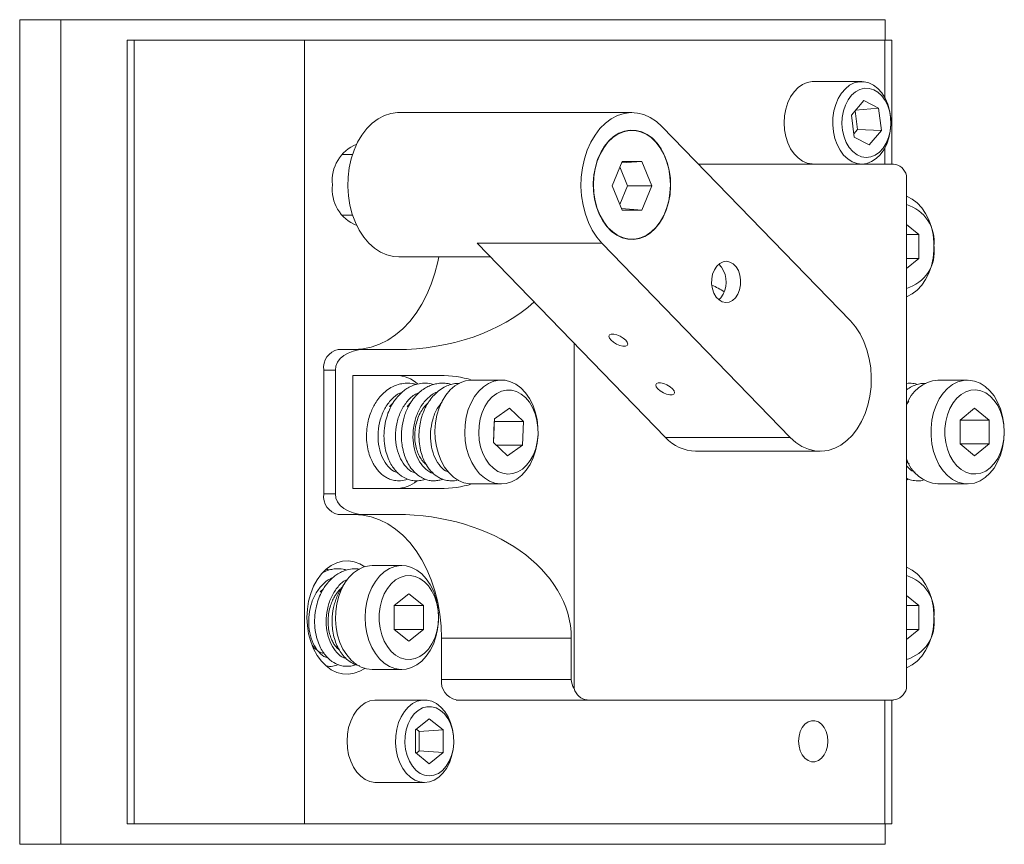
# Model space of a CAD drawing. Header units: inches. Extents: x 2 to 20.4, y 2.7 to 14.7.
# Tile 2 of 6: x 6.8 to 9.8, y 7.7 to 10.2. Entities that reach past the tile are written whole.
import ezdxf

# ---------------------------------------------------------------- set-up
doc = ezdxf.new("R2010")
doc.units = ezdxf.units.IN
doc.header["$MEASUREMENT"] = 0

msp = doc.modelspace()

# ---------------------------------------------------------------- linework, layer by layer
at = {"color": 7, "linetype": 'Continuous', "lineweight": 15}
for p, q in [((6.8297, 7.6618), (6.8297, 10.1618)), ((6.9548, 10.1618), (6.8297, 10.1618)), ((6.9548, 7.6618), (6.9548, 10.1618)), ((9.4547, 10.1618), (6.9548, 10.1618)), ((9.4547, 10.0993), (9.4547, 10.1618)), ((7.1561, 10.0993), (7.1561, 7.7243)), ((7.1773, 10.0993), (7.1561, 10.0993)), ((7.1773, 7.7243), (7.1773, 10.0993)), ((7.6935, 10.0993), (7.1773, 10.0993)), ((7.6935, 7.7243), (7.6935, 10.0993)), ((9.4542, 10.0993), (7.6935, 10.0993)), ((9.4542, 9.9256), (9.4542, 10.0993)), ((9.4754, 10.0993), (9.4542, 10.0993)), ((9.4754, 9.7243), (9.4754, 10.0993)), ((9.3842, 9.9743), (9.2371, 9.9743)), ((9.3899, 9.9165), (9.353, 9.8726)), ((9.4352, 9.8932), (9.3899, 9.9165)), ((9.3653, 9.8872), (9.4352, 9.8932)), ((9.4436, 9.8261), (9.4352, 9.8932)), ((8.687, 9.8801), (7.9799, 9.8801)), ((9.353, 9.8726), (9.3614, 9.8054)), ((9.3711, 9.8293), (9.364, 9.8856)), ((9.3495, 9.2491), (8.7781, 9.8381)), ((9.3601, 9.8162), (9.3711, 9.8293)), ((9.3711, 9.8293), (9.4436, 9.8261)), ((8.687, 9.8263), (8.6741, 9.8263)), ((9.3614, 9.8054), (9.4067, 9.7822)), ((9.4067, 9.7822), (9.4436, 9.8261)), ((9.4542, 9.7243), (9.4542, 9.773)), ((7.8396, 9.7533), (7.8069, 9.7533)), ((8.6569, 9.7323), (8.6267, 9.6585)), ((8.6734, 9.6585), (8.6501, 9.7157)), ((8.655, 9.7279), (8.7171, 9.7323)), ((8.7171, 9.7323), (8.6569, 9.7323)), ((8.7473, 9.6585), (8.7171, 9.7323)), ((9.48, 9.7243), (8.8885, 9.7243)), ((9.5196, 9.6896), (9.5196, 8.1341)), ((8.6267, 9.6585), (8.6569, 9.5847)), ((8.6501, 9.6013), (8.6734, 9.6585)), ((8.6734, 9.6585), (8.7473, 9.6585)), ((8.7171, 9.5847), (8.7473, 9.6585)), ((8.655, 9.5892), (8.7171, 9.5847)), ((7.8069, 9.5693), (7.8396, 9.5693)), ((8.6569, 9.5847), (8.7171, 9.5847)), ((9.5574, 9.5104), (9.5196, 9.5412)), ((9.5574, 9.5104), (9.5196, 9.5104)), ((9.5574, 9.4382), (9.5574, 9.5104)), ((8.5959, 9.4845), (8.2176, 9.4845)), ((8.2176, 9.4845), (8.789, 8.8955)), ((8.5959, 9.4845), (9.1673, 8.8955)), ((8.6741, 9.4963), (8.687, 9.4963)), ((7.9799, 9.4426), (8.2583, 9.4426)), ((9.5196, 9.4074), (9.5574, 9.4382)), ((9.5196, 9.4382), (9.5574, 9.4382)), ((8.512, 9.1811), (8.512, 8.1341)), ((7.8756, 9.1618), (7.796, 9.1618)), ((7.8756, 9.1618), (7.9725, 9.1618)), ((7.7872, 9.0993), (7.7519, 9.0993)), ((7.7519, 9.0993), (7.7519, 8.7243)), ((7.7872, 9.0993), (7.7872, 8.7243)), ((7.8402, 9.0833), (8.1054, 9.0833)), ((7.8402, 9.0833), (7.8402, 8.7403)), ((8.291, 9.0693), (8.2008, 9.0693)), ((9.7052, 9.0693), (9.615, 9.0693)), ((7.9625, 9.0004), (7.9519, 8.9896)), ((8.016, 9.0009), (8.0049, 8.9896)), ((8.0074, 8.9917), (8.008, 8.9924)), ((8.0693, 9.0012), (8.058, 8.9896)), ((9.5268, 9.0049), (9.5196, 8.9951)), ((7.9565, 8.9896), (7.9519, 8.9896)), ((8.0096, 8.9896), (8.0049, 8.9896)), ((8.0625, 8.9896), (8.058, 8.9896)), ((8.3153, 8.9839), (8.2696, 8.9517)), ((8.3579, 8.944), (8.3153, 8.9839)), ((9.7264, 8.984), (9.6822, 8.9479)), ((9.7706, 8.9479), (9.7264, 8.984)), ((8.2696, 8.9517), (8.2665, 8.8797)), ((8.2695, 8.944), (8.2667, 8.8795)), ((8.2693, 8.9441), (8.2695, 8.944)), ((8.3579, 8.944), (8.2695, 8.944)), ((8.3547, 8.8719), (8.3579, 8.944)), ((9.6822, 8.9479), (9.6822, 8.8757)), ((9.7706, 8.9479), (9.6822, 8.9479)), ((9.7706, 8.8757), (9.7706, 8.9479)), ((8.309, 8.8398), (8.2665, 8.8797)), ((8.2747, 8.8719), (8.3547, 8.8719)), ((8.309, 8.8398), (8.3547, 8.8719)), ((9.1673, 8.8955), (8.789, 8.8955)), ((9.7264, 8.8397), (9.6822, 8.8757)), ((9.6822, 8.8757), (9.7706, 8.8757)), ((9.7264, 8.8397), (9.7706, 8.8757)), ((8.8801, 8.8536), (9.2584, 8.8536)), ((8.1939, 8.7546), (8.2008, 8.7543)), ((8.2008, 8.7543), (8.291, 8.7543)), ((9.615, 8.7543), (9.7052, 8.7543)), ((7.7872, 8.7243), (7.7519, 8.7243)), ((8.1054, 8.7403), (7.8402, 8.7403)), ((7.8756, 8.6618), (7.796, 8.6618)), ((7.9725, 8.6618), (7.8756, 8.6618)), ((7.989, 8.5068), (7.8989, 8.5068)), ((7.7513, 8.4363), (7.7415, 8.4271)), ((7.7461, 8.4271), (7.7415, 8.4271)), ((8.0102, 8.4215), (7.966, 8.3854)), ((8.0544, 8.3854), (8.0102, 8.4215)), ((9.5574, 8.3854), (9.5196, 8.4162)), ((7.966, 8.3854), (7.966, 8.3132)), ((8.0544, 8.3854), (7.966, 8.3854)), ((8.0544, 8.3132), (8.0544, 8.3854)), ((9.5574, 8.3854), (9.5196, 8.3854)), ((9.5574, 8.3132), (9.5574, 8.3854)), ((7.966, 8.3132), (8.0102, 8.2772)), ((7.966, 8.3132), (8.0544, 8.3132)), ((8.0102, 8.2772), (8.0544, 8.3132)), ((9.5196, 8.2824), (9.5574, 8.3132)), ((9.5196, 8.3132), (9.5574, 8.3132)), ((8.5028, 8.2868), (8.1096, 8.2868)), ((8.1096, 8.2868), (8.1096, 8.1618)), ((8.5028, 8.1618), (8.5028, 8.2868)), ((7.8989, 8.1918), (7.989, 8.1918)), ((8.5028, 8.1618), (8.1096, 8.1618)), ((8.058, 8.0993), (7.911, 8.0993)), ((8.5516, 8.0993), (8.1538, 8.0993)), ((8.5516, 8.0993), (9.48, 8.0993)), ((9.4542, 7.7243), (9.4542, 8.0993)), ((9.4754, 7.7243), (9.4754, 8.0993)), ((8.0721, 8.0425), (8.0304, 8.0084)), ((8.1139, 8.0084), (8.0721, 8.0425)), ((8.0304, 8.0084), (8.0304, 7.9402)), ((8.0418, 8.0037), (8.0332, 8.0107)), ((8.0418, 8.0037), (8.1139, 8.0084)), ((8.1139, 7.9402), (8.1139, 8.0084)), ((8.0418, 7.945), (8.0418, 8.0037)), ((8.0304, 7.9402), (8.0721, 7.9061)), ((8.0332, 7.9379), (8.0418, 7.945)), ((8.0418, 7.945), (8.1139, 7.9402)), ((8.0721, 7.9061), (8.1139, 7.9402)), ((7.911, 7.8493), (8.058, 7.8493)), ((7.1773, 7.7243), (7.1561, 7.7243)), ((7.6935, 7.7243), (7.1773, 7.7243)), ((7.6935, 7.7243), (9.4542, 7.7243)), ((9.4754, 7.7243), (9.4542, 7.7243)), ((9.4547, 7.6618), (9.4547, 7.7243)), ((6.9548, 7.6618), (6.8297, 7.6618)), ((9.4547, 7.6618), (6.9548, 7.6618))]:
    msp.add_line(p, q, dxfattribs=at)
at = {"color": 7, "linetype": 'Continuous', "lineweight": 15, "flags": 128}
for points in [[(9.2371, 9.9743), (9.2334, 9.9742), (9.2185, 9.9715), (9.2042, 9.9653), (9.1908, 9.9558), (9.1787, 9.9432), (9.1684, 9.9279), (9.16, 9.9103), (9.1538, 9.891), (9.15, 9.8705), (9.1487, 9.8493)], [(9.3997, 9.7262), (9.3847, 9.7243), (9.3698, 9.726), (9.3552, 9.7312), (9.3415, 9.7398), (9.3291, 9.7516), (9.3182, 9.7662), (9.3092, 9.7832), (9.3024, 9.802), (9.2979, 9.8223), (9.2959, 9.8433), (9.2965, 9.8645), (9.2995, 9.8852), (9.3051, 9.905), (9.3128, 9.9231), (9.3227, 9.9391), (9.3343, 9.9525), (9.3473, 9.9629), (9.3614, 9.9701), (9.3762, 9.9738), (9.3912, 9.9739), (9.406, 9.9705), (9.4201, 9.9635), (9.4333, 9.9533), (9.445, 9.9401), (9.455, 9.9242), (9.4629, 9.9062), (9.4686, 9.8866), (9.4718, 9.8659), (9.4725, 9.8447), (9.4707, 9.8237), (9.4664, 9.8034), (9.4597, 9.7844), (9.4509, 9.7673), (9.4401, 9.7525), (9.4278, 9.7406), (9.4141, 9.7317), (9.3997, 9.7262)], [(9.4113, 9.7459), (9.4249, 9.7513), (9.4376, 9.7602), (9.4488, 9.7723), (9.4582, 9.7872), (9.4654, 9.8043), (9.4702, 9.8231), (9.4725, 9.8428), (9.472, 9.8627), (9.4689, 9.8822), (9.4632, 9.9005), (9.4552, 9.9169), (9.4451, 9.9309), (9.4333, 9.9419), (9.4203, 9.9496), (9.4065, 9.9537), (9.3924, 9.954), (9.3785, 9.9505), (9.3653, 9.9434), (9.3533, 9.9328), (9.343, 9.9193), (9.3346, 9.9032), (9.3286, 9.8851), (9.325, 9.8658), (9.3241, 9.8459), (9.3259, 9.8261), (9.3304, 9.8071), (9.3372, 9.7897), (9.3463, 9.7744), (9.3573, 9.7618), (9.3697, 9.7524), (9.3832, 9.7465), (9.3973, 9.7443), (9.4113, 9.7459)], [(7.9799, 9.4426), (7.9635, 9.4438), (7.9436, 9.4487), (7.9242, 9.4572), (7.9059, 9.4692), (7.8888, 9.4845), (7.8732, 9.5029), (7.8595, 9.5239), (7.8479, 9.5473), (7.8385, 9.5727), (7.8315, 9.5995), (7.8271, 9.6274), (7.8253, 9.6559), (7.8261, 9.6845), (7.8295, 9.7127), (7.8356, 9.74), (7.8441, 9.766), (7.8549, 9.7902), (7.8679, 9.8121), (7.8827, 9.8315), (7.8993, 9.848), (7.9172, 9.8613), (7.9362, 9.8712), (7.9559, 9.8774), (7.9761, 9.88), (7.9799, 9.8801)], [(8.7781, 9.8381), (8.761, 9.8534), (8.7427, 9.8654), (8.7233, 9.874), (8.7034, 9.8788), (8.6832, 9.88), (8.663, 9.8774), (8.6433, 9.8712), (8.6243, 9.8613), (8.6064, 9.848), (8.5898, 9.8315), (8.575, 9.8121), (8.562, 9.7902), (8.5512, 9.766), (8.5427, 9.74), (8.5367, 9.7127), (8.5332, 9.6845), (8.5324, 9.6559), (8.5342, 9.6274), (8.5386, 9.5995), (8.5456, 9.5727), (8.555, 9.5473), (8.5666, 9.5239), (8.5804, 9.5029), (8.5959, 9.4845)], [(8.5921, 9.7591), (8.5829, 9.738), (8.576, 9.7152), (8.5715, 9.6912), (8.5697, 9.6665), (8.5704, 9.6418), (8.5738, 9.6174), (8.5797, 9.594), (8.588, 9.5722), (8.5985, 9.5523), (8.611, 9.5349), (8.6251, 9.5202), (8.6407, 9.5088), (8.6573, 9.5007), (8.6746, 9.4963), (8.6921, 9.4955), (8.7095, 9.4984), (8.7264, 9.505), (8.7425, 9.515), (8.7573, 9.5284), (8.7705, 9.5446), (8.7819, 9.5635), (8.7911, 9.5846), (8.798, 9.6074), (8.8025, 9.6314), (8.8043, 9.6561), (8.8036, 9.6809), (8.8002, 9.7052), (8.7943, 9.7286), (8.786, 9.7505), (8.7755, 9.7704), (8.763, 9.7878), (8.7489, 9.8024), (8.7333, 9.8139), (8.7167, 9.8219), (8.6994, 9.8264), (8.6819, 9.8272), (8.6645, 9.8242), (8.6476, 9.8177), (8.6315, 9.8076), (8.6167, 9.7943), (8.6035, 9.778), (8.5921, 9.7591)], [(9.1487, 9.8493), (9.15, 9.8282), (9.1538, 9.8077), (9.16, 9.7884), (9.1684, 9.7708), (9.1787, 9.7555), (9.1908, 9.7429), (9.2042, 9.7333), (9.2185, 9.7271), (9.2334, 9.7244), (9.2371, 9.7243)], [(8.5703, 9.6613), (8.5716, 9.6367), (8.5755, 9.6127), (8.5819, 9.5897), (8.5906, 9.5684), (8.6015, 9.5491), (8.6143, 9.5323), (8.6287, 9.5184), (8.6444, 9.5077), (8.661, 9.5005), (8.6783, 9.4968), (8.6957, 9.4968), (8.713, 9.5005), (8.7296, 9.5077), (8.7453, 9.5184), (8.7597, 9.5323), (8.7725, 9.5491), (8.7834, 9.5684), (8.7921, 9.5897), (8.7985, 9.6127), (8.8024, 9.6367), (8.8037, 9.6613), (8.8024, 9.6859), (8.7985, 9.71), (8.7921, 9.7329), (8.7834, 9.7543), (8.7725, 9.7736), (8.7597, 9.7903), (8.7453, 9.8042), (8.7296, 9.8149), (8.713, 9.8222), (8.6957, 9.8259), (8.6783, 9.8259), (8.661, 9.8222), (8.6444, 9.8149), (8.6287, 9.8042), (8.6143, 9.7903), (8.6015, 9.7736), (8.5906, 9.7543), (8.5819, 9.7329), (8.5755, 9.71), (8.5716, 9.6859), (8.5703, 9.6613)], [(9.5196, 9.6269), (9.5215, 9.6262), (9.5375, 9.618), (9.5525, 9.6065), (9.5661, 9.5919), (9.5779, 9.5745), (9.5877, 9.5548), (9.5953, 9.5332), (9.6004, 9.5102), (9.603, 9.4864), (9.603, 9.4623), (9.6004, 9.4384), (9.5953, 9.4155), (9.5877, 9.3938), (9.5779, 9.3741), (9.5661, 9.3568), (9.5525, 9.3421), (9.5375, 9.3306), (9.5215, 9.3225), (9.5196, 9.3218)], [(8.1011, 9.4426), (8.0982, 9.428), (8.0895, 9.3933), (8.0783, 9.3601), (8.065, 9.3285), (8.0495, 9.2989), (8.032, 9.2717), (8.0127, 9.2469), (7.9918, 9.225), (7.9695, 9.2061), (7.946, 9.1904), (7.9215, 9.178), (7.8962, 9.169), (7.8705, 9.1636), (7.8445, 9.1618)], [(8.937, 9.4036), (8.9318, 9.3905), (8.929, 9.3759), (8.9287, 9.3609), (8.931, 9.3462), (8.9357, 9.3326), (8.9426, 9.3211), (8.9512, 9.3122), (8.961, 9.3065), (8.9716, 9.3043), (8.9822, 9.3058), (8.9922, 9.3107), (9.0012, 9.319), (9.0084, 9.33), (9.0136, 9.3432), (9.0164, 9.3577), (9.0167, 9.3728), (9.0144, 9.3875), (9.0097, 9.401), (9.0029, 9.4125), (8.9943, 9.4214), (8.9844, 9.4271), (8.9739, 9.4293), (8.9632, 9.4279), (8.9532, 9.4229), (8.9443, 9.4146), (8.937, 9.4036)], [(8.9504, 9.3128), (8.9566, 9.319), (8.9639, 9.33)], [(9.1673, 8.8955), (9.1844, 8.8802), (9.2028, 8.8682), (9.2221, 8.8597), (9.242, 8.8548), (9.2622, 8.8536), (9.2824, 8.8562), (9.3021, 8.8625), (9.3211, 8.8723), (9.3391, 8.8856), (9.3556, 8.9021), (9.3705, 8.9215), (9.3834, 8.9435), (9.3943, 8.9676), (9.4028, 8.9936), (9.4088, 9.0209), (9.4122, 9.0491), (9.4131, 9.0777), (9.4112, 9.1062), (9.4068, 9.1341), (9.3998, 9.161), (9.3904, 9.1863), (9.3788, 9.2097), (9.3651, 9.2308), (9.3495, 9.2491)], [(8.6236, 9.19), (8.6188, 9.1964), (8.6172, 9.202), (8.6191, 9.2061), (8.6243, 9.2083), (8.632, 9.2083), (8.6414, 9.2061), (8.6514, 9.202), (8.6606, 9.1964), (8.6681, 9.19), (8.6729, 9.1837), (8.6745, 9.1781), (8.6726, 9.174), (8.6675, 9.1718), (8.6597, 9.1718), (8.6503, 9.174), (8.6404, 9.1781), (8.6311, 9.1837), (8.6236, 9.19)], [(8.2008, 9.0693), (8.1992, 9.0693), (8.1822, 9.0671), (8.1657, 9.0613), (8.15, 9.0519), (8.1354, 9.0393), (8.1224, 9.0237), (8.1113, 9.0054), (8.1022, 8.985), (8.0955, 8.9629), (8.0912, 8.9395), (8.0895, 8.9155), (8.0904, 8.8915), (8.0939, 8.8679), (8.0999, 8.8453), (8.1083, 8.8243), (8.1188, 8.8053), (8.1312, 8.7889), (8.1453, 8.7753), (8.1607, 8.7649), (8.177, 8.758), (8.1939, 8.7546)], [(8.4021, 8.9021), (8.4019, 8.9262), (8.399, 8.95), (8.3936, 8.9728), (8.3858, 8.9943), (8.3758, 9.0138), (8.3638, 9.0309), (8.3501, 9.0453), (8.335, 9.0565), (8.3189, 9.0643), (8.3021, 9.0685), (8.2851, 9.0691), (8.2682, 9.066), (8.2518, 9.0592), (8.2363, 9.0491), (8.2222, 9.0357), (8.2096, 9.0193), (8.199, 9.0005), (8.1905, 8.9796), (8.1843, 8.9571), (8.1807, 8.9336), (8.1796, 8.9095), (8.1812, 8.8855), (8.1853, 8.8621), (8.1919, 8.8399), (8.2008, 8.8193), (8.2119, 8.801), (8.2248, 8.7852), (8.2392, 8.7724), (8.2549, 8.7628), (8.2714, 8.7568), (8.2883, 8.7544), (8.3054, 8.7557), (8.322, 8.7606), (8.338, 8.7691), (8.3529, 8.7809), (8.3663, 8.7958), (8.3779, 8.8134), (8.3875, 8.8333), (8.3948, 8.8551), (8.3998, 8.8782), (8.4021, 8.9021)], [(8.7655, 9.0426), (8.7606, 9.049), (8.7591, 9.0546), (8.761, 9.0587), (8.7661, 9.0609), (8.7739, 9.0609), (8.7833, 9.0587), (8.7932, 9.0546), (8.8025, 9.049), (8.81, 9.0426), (8.8148, 9.0363), (8.8164, 9.0307), (8.8145, 9.0266), (8.8093, 9.0244), (8.8016, 9.0244), (8.7922, 9.0266), (8.7822, 9.0307), (8.773, 9.0363), (8.7655, 9.0426)], [(9.8165, 8.9118), (9.8152, 8.9359), (9.8113, 8.9593), (9.805, 8.9817), (9.7963, 9.0024), (9.7854, 9.021), (9.7727, 9.0371), (9.7584, 9.0502), (9.7428, 9.06), (9.7264, 9.0664), (9.7094, 9.0692), (9.6924, 9.0683), (9.6757, 9.0637), (9.6596, 9.0555), (9.6446, 9.044), (9.6311, 9.0294), (9.6193, 9.012), (9.6095, 8.9923), (9.6019, 8.9707), (9.5968, 8.9477), (9.5942, 8.9239), (9.5942, 8.8998), (9.5968, 8.8759), (9.6019, 8.853), (9.6095, 8.8313), (9.6193, 8.8116), (9.6311, 8.7943), (9.6446, 8.7796), (9.6596, 8.7681), (9.6757, 8.76), (9.6924, 8.7554), (9.7094, 8.7545), (9.7264, 8.7572), (9.7428, 8.7636), (9.7584, 8.7735), (9.7727, 8.7866), (9.7854, 8.8026), (9.7963, 8.8212), (9.805, 8.8419), (9.8113, 8.8643), (9.8152, 8.8878), (9.8165, 8.9118)], [(8.4021, 8.9039), (8.3999, 8.8825), (8.3952, 8.862), (8.388, 8.8429), (8.3787, 8.8258), (8.3674, 8.8111), (8.3546, 8.7993), (8.3405, 8.7908), (8.3257, 8.7858), (8.3104, 8.7844), (8.2952, 8.7866), (8.2805, 8.7925), (8.2667, 8.8018), (8.2542, 8.8142), (8.2434, 8.8295), (8.2345, 8.8471), (8.2279, 8.8666), (8.2237, 8.8874), (8.2221, 8.9089), (8.223, 8.9305), (8.2265, 8.9515), (8.2325, 8.9714), (8.2408, 8.9896), (8.2511, 9.0056), (8.2632, 9.0188), (8.2767, 9.029), (8.2912, 9.0358), (8.3063, 9.039), (8.3216, 9.0386), (8.3366, 9.0345), (8.3509, 9.0269), (8.3641, 9.016), (8.3758, 9.0021), (8.3857, 8.9856), (8.3934, 8.967), (8.3989, 8.9468), (8.4018, 8.9256), (8.4021, 8.9039)], [(9.8165, 8.9118), (9.8152, 8.8903), (9.8114, 8.8694), (9.8051, 8.8497), (9.7965, 8.8317), (9.7859, 8.8161), (9.7737, 8.8033), (9.76, 8.7935), (9.7454, 8.7872), (9.7302, 8.7845), (9.7149, 8.7854), (9.7, 8.7899), (9.6858, 8.798), (9.6728, 8.8093), (9.6613, 8.8236), (9.6517, 8.8404), (9.6443, 8.8593), (9.6392, 8.8797), (9.6366, 8.901), (9.6366, 8.9226), (9.6392, 8.9439), (9.6443, 8.9643), (9.6517, 8.9832), (9.6613, 9), (9.6728, 9.0143), (9.6858, 9.0257), (9.7, 9.0337), (9.7149, 9.0383), (9.7302, 9.0392), (9.7454, 9.0364), (9.76, 9.0301), (9.7737, 9.0204), (9.7859, 9.0075), (9.7965, 8.9919), (9.8051, 8.974), (9.8114, 8.9543), (9.8152, 8.9334), (9.8165, 8.9118)], [(7.8445, 8.6618), (7.8705, 8.66), (7.8962, 8.6546), (7.9215, 8.6457), (7.946, 8.6333), (7.9695, 8.6175), (7.9918, 8.5986), (8.0127, 8.5767), (8.032, 8.552), (8.0495, 8.5247), (8.065, 8.4952), (8.0783, 8.4636), (8.0895, 8.4303), (8.0982, 8.3957), (8.1046, 8.36), (8.1084, 8.3236), (8.1096, 8.2868)], [(7.8763, 8.5035), (7.8618, 8.512), (7.8446, 8.5183), (7.827, 8.5211), (7.8093, 8.5202), (7.7918, 8.5156), (7.775, 8.5075), (7.7593, 8.496), (7.7448, 8.4814), (7.732, 8.464), (7.7212, 8.4442), (7.7125, 8.4223), (7.7062, 8.3988), (7.7023, 8.3744), (7.701, 8.3493)], [(7.8989, 8.5068), (7.8904, 8.5063), (7.8735, 8.5027), (7.8572, 8.4954), (7.842, 8.4847), (7.828, 8.4708), (7.8157, 8.4541), (7.8054, 8.4349), (7.7973, 8.4137), (7.7915, 8.3911), (7.7883, 8.3674), (7.7876, 8.3433), (7.7896, 8.3193), (7.7941, 8.2961), (7.801, 8.2741), (7.8103, 8.2539), (7.8217, 8.2359), (7.8348, 8.2205), (7.8495, 8.2082), (7.8653, 8.1992), (7.8819, 8.1937), (7.8989, 8.1918), (7.8989, 8.1918)], [(7.8777, 8.3493), (7.879, 8.3734), (7.8829, 8.3968), (7.8892, 8.4192), (7.8979, 8.4399), (7.9088, 8.4585), (7.9215, 8.4746), (7.9358, 8.4877), (7.9514, 8.4975), (7.9678, 8.5039), (7.9848, 8.5067), (8.0018, 8.5058), (8.0185, 8.5012), (8.0346, 8.493), (8.0495, 8.4815), (8.0631, 8.4669), (8.0749, 8.4495), (8.0847, 8.4298), (8.0923, 8.4082), (8.0974, 8.3852), (8.1, 8.3614), (8.1, 8.3373), (8.0974, 8.3134), (8.0923, 8.2905), (8.0847, 8.2688), (8.0749, 8.2491), (8.0631, 8.2318), (8.0495, 8.2171), (8.0346, 8.2056), (8.0185, 8.1975), (8.0018, 8.1929), (7.9848, 8.192), (7.9678, 8.1947), (7.9514, 8.2011), (7.9358, 8.211), (7.9215, 8.2241), (7.9088, 8.2401), (7.8979, 8.2587), (7.8892, 8.2794), (7.8829, 8.3018), (7.879, 8.3253), (7.8777, 8.3493)], [(9.5196, 8.5019), (9.5215, 8.5012), (9.5375, 8.493), (9.5525, 8.4815), (9.5661, 8.4669), (9.5779, 8.4495), (9.5877, 8.4298), (9.5953, 8.4082), (9.6004, 8.3852), (9.603, 8.3614), (9.603, 8.3373), (9.6004, 8.3134), (9.5953, 8.2905), (9.5877, 8.2688), (9.5779, 8.2491), (9.5661, 8.2318), (9.5525, 8.2171), (9.5375, 8.2056), (9.5215, 8.1975), (9.5196, 8.1968)], [(8.1004, 8.3493), (8.0991, 8.3278), (8.0952, 8.3069), (8.0889, 8.2872), (8.0804, 8.2692), (8.0698, 8.2536), (8.0575, 8.2408), (8.0438, 8.231), (8.0292, 8.2247), (8.0141, 8.222), (7.9988, 8.2229), (7.9838, 8.2274), (7.9696, 8.2355), (7.9566, 8.2468), (7.9452, 8.2611), (7.9355, 8.2779), (7.9281, 8.2968), (7.923, 8.3172), (7.9204, 8.3385), (7.9204, 8.3601), (7.923, 8.3814), (7.9281, 8.4018), (7.9355, 8.4207), (7.9452, 8.4375), (7.9566, 8.4518), (7.9696, 8.4632), (7.9838, 8.4712), (7.9988, 8.4758), (8.0141, 8.4767), (8.0292, 8.4739), (8.0438, 8.4676), (8.0575, 8.4579), (8.0698, 8.445), (8.0804, 8.4294), (8.0889, 8.4115), (8.0952, 8.3918), (8.0991, 8.3709), (8.1004, 8.3493)], [(7.701, 8.3493), (7.7023, 8.3243), (7.7062, 8.2998), (7.7125, 8.2764), (7.7212, 8.2545), (7.732, 8.2346), (7.7448, 8.2172), (7.7593, 8.2026), (7.775, 8.1911), (7.7918, 8.183), (7.8093, 8.1785), (7.827, 8.1776), (7.8446, 8.1803), (7.8618, 8.1867), (7.8763, 8.1951)], [(7.911, 8.0993), (7.9072, 8.0992), (7.8923, 8.0965), (7.878, 8.0903), (7.8646, 8.0808), (7.8526, 8.0682), (7.8422, 8.0529), (7.8338, 8.0353), (7.8276, 8.016), (7.8238, 7.9955), (7.8226, 7.9743)], [(8.058, 7.8493), (8.0431, 7.8511), (8.0286, 7.8565), (8.0149, 7.8652), (8.0025, 7.8771), (7.9917, 7.8917), (7.9828, 7.9088), (7.976, 7.9277), (7.9716, 7.948), (7.9697, 7.969), (7.9704, 7.9902), (7.9735, 8.0109), (7.9791, 8.0306), (7.987, 8.0487), (7.9969, 8.0646), (8.0085, 8.0779), (8.0216, 8.0882), (8.0358, 8.0953), (8.0505, 8.0989), (8.0655, 8.0989), (8.0803, 8.0953), (8.0944, 8.0882), (8.1075, 8.0779), (8.1192, 8.0646), (8.1291, 8.0487), (8.137, 8.0306), (8.1425, 8.0109), (8.1457, 7.9902), (8.1463, 7.969), (8.1444, 7.948), (8.14, 7.9277), (8.1333, 7.9088), (8.1244, 7.8917), (8.1136, 7.8771), (8.1011, 7.8652), (8.0875, 7.8565), (8.073, 7.8511), (8.058, 7.8493)], [(8.0722, 7.8693), (8.0862, 7.8712), (8.0998, 7.8768), (8.1123, 7.886), (8.1234, 7.8983), (8.1327, 7.9134), (8.1397, 7.9307), (8.1443, 7.9496), (8.1463, 7.9693), (8.1457, 7.9893), (8.1423, 8.0087), (8.1365, 8.0268), (8.1283, 8.0431), (8.1181, 8.0569), (8.1062, 8.0677), (8.0931, 8.0751), (8.0792, 8.0788), (8.0651, 8.0788), (8.0513, 8.0751), (8.0382, 8.0677), (8.0263, 8.0569), (8.0161, 8.0431), (8.0079, 8.0268), (8.002, 8.0087), (7.9987, 7.9893), (7.998, 7.9693), (8, 7.9496), (8.0046, 7.9307), (8.0117, 7.9134), (8.0209, 7.8983), (8.032, 7.886), (8.0446, 7.8768), (8.0581, 7.8712), (8.0722, 7.8693)], [(9.1926, 7.9743), (9.1939, 7.9594), (9.1976, 7.9453), (9.2037, 7.9329), (9.2117, 7.9229), (9.2211, 7.9159), (9.2314, 7.9123), (9.2421, 7.9123), (9.2524, 7.9159), (9.2619, 7.9229), (9.2699, 7.9329), (9.2759, 7.9453), (9.2797, 7.9594), (9.281, 7.9743), (9.2797, 7.9893), (9.2759, 8.0034), (9.2699, 8.0158), (9.2619, 8.0258), (9.2524, 8.0328), (9.2421, 8.0364), (9.2314, 8.0364), (9.2211, 8.0328), (9.2117, 8.0258), (9.2037, 8.0158), (9.1976, 8.0034), (9.1939, 7.9893), (9.1926, 7.9743)], [(7.8226, 7.9743), (7.8238, 7.9532), (7.8276, 7.9327), (7.8338, 7.9134), (7.8422, 7.8958), (7.8526, 7.8805), (7.8646, 7.8679), (7.878, 7.8583), (7.8923, 7.8521), (7.9072, 7.8494), (7.911, 7.8493)]]:
    msp.add_lwpolyline(points, dxfattribs=at)
at = {"color": 7, "linetype": 'Continuous', "lineweight": 15}
for centre, radius, start, end in [((7.8968, 9.6742), 0.1191, 112.0206, 186.201), ((9.4752, 9.6789), 0.0457, 13.565, 83.902), ((7.8949, 9.6473), 0.1173, 173.1479, 248.6304), ((9.4863, 9.4884), 0.1178, 353.1174, 73.598), ((9.4882, 9.459), 0.1161, 285.6915, 7.5931), ((8.8966, 9.3664), 0.0765, 331.579, 45.2619), ((8.8618, 9.1863), 0.1834, 55.0315, 68.4656), ((7.8071, 9.1071), 0.0558, 101.4218, 188.0495), ((7.9707, 8.9858), 0.0976, 47.3396, 88.7325), ((9.6257, 8.9582), 0.1116, 95.4758, 161.7572), ((8.8833, 8.9804), 0.1269, 221.9783, 268.5513), ((9.624, 8.8633), 0.1093, 197.5146, 265.3204), ((7.9709, 8.837), 0.0967, 271.1649, 310.2923), ((7.8071, 8.7165), 0.0558, 171.9505, 258.5782), ((9.4863, 8.3634), 0.1178, 353.1174, 73.598), ((9.4882, 8.334), 0.1161, 285.6916, 7.5931), ((8.1649, 8.154), 0.0558, 171.9505, 258.5783), ((8.5564, 8.1448), 0.0457, 193.5652, 263.9019), ((9.4752, 8.1448), 0.0457, 276.098, 346.435)]:
    msp.add_arc(centre, radius, start, end, dxfattribs=at)
for centre, major_axis, start_param, end_param in [((7.9725, 9.5368), (-0.5303, 0), 1.570796, 2.47915), ((7.8756, 9.0993), (-0.0884, 0), 4.712389, 6.283185), ((8.1054, 8.9118), (0.2425, 0), 1.163645, 1.570796), ((8.1054, 8.9118), (0.2425, 0), 4.712389, 5.11954), ((7.8756, 8.7243), (-0.0884, 0), 0, 1.570796), ((7.9725, 8.2868), (-0.5303, 0), 3.141593, 4.712389), ((8.5912, 8.1618), (-0.0884, 0), 0, 0.460118)]:
    msp.add_ellipse(centre, major_axis=major_axis, ratio=0.707107, start_param=start_param, end_param=end_param, dxfattribs=at)
for points, knots in [([(8.0328, 9.056), (8.0286, 9.057), (8.0154, 9.0603), (7.9965, 9.0602), (7.9765, 9.0557), (7.9596, 9.0489), (7.9421, 9.0379), (7.9262, 9.0233), (7.9134, 9.0072), (7.9037, 8.9912), (7.8958, 8.9745), (7.8891, 8.9555), (7.884, 8.933), (7.8812, 8.9072), (7.8821, 8.8804), (7.8864, 8.8553), (7.893, 8.8341), (7.9009, 8.8173), (7.9092, 8.8039), (7.9206, 8.7897), (7.9337, 8.7784), (7.949, 8.7699), (7.9633, 8.765), (7.9814, 8.7631), (7.9964, 8.7649), (8.0049, 8.7686), (8.0066, 8.7693)], [0, 0, 0, 0, 0.028861, 0.09197, 0.126936, 0.167747, 0.214279, 0.261837, 0.303629, 0.339725, 0.37343, 0.412043, 0.455879, 0.504964, 0.55878, 0.609454, 0.654506, 0.693941, 0.727745, 0.758009, 0.817808, 0.849304, 0.886597, 0.929949, 0.986155, 1, 1, 1, 1]), ([(8.0849, 9.0559), (8.0825, 9.0567), (8.0732, 9.0596), (8.0566, 9.0604), (8.0366, 9.0579), (8.0191, 9.0519), (8.0045, 9.044), (7.9884, 9.0323), (7.9744, 9.0179), (7.962, 9.0002), (7.9528, 8.9836), (7.9442, 8.9625), (7.9375, 8.937), (7.9341, 8.9077), (7.9353, 8.8777), (7.9405, 8.8505), (7.9485, 8.828), (7.9578, 8.8103), (7.9676, 8.7968), (7.9777, 8.7862), (7.9918, 8.7749), (8.0082, 8.767), (8.0266, 8.7635), (8.0427, 8.7642), (8.054, 8.766), (8.0594, 8.7689), (8.0594, 8.7689)], [0, 0, 0, 0, 0.017076, 0.065308, 0.112477, 0.153927, 0.18964, 0.221893, 0.283178, 0.314998, 0.352948, 0.397088, 0.447443, 0.504032, 0.564226, 0.619211, 0.668344, 0.711639, 0.749102, 0.781443, 0.813094, 0.877919, 0.914609, 0.954788, 0.999802, 1, 1, 1, 1]), ([(8.138, 9.056), (8.1366, 9.0565), (8.1294, 9.0589), (8.1161, 9.0601), (8.0995, 9.0595), (8.0847, 9.0562), (8.0709, 9.0512), (8.0568, 9.0436), (8.0416, 9.0323), (8.0269, 9.0171), (8.0144, 8.9995), (8.0051, 8.9819), (7.9984, 8.9652), (7.9917, 8.9424), (7.9878, 8.9172), (7.9876, 8.8898), (7.99, 8.8674), (7.9952, 8.8453), (8.003, 8.8248), (8.0132, 8.8064), (8.0257, 8.7908), (8.0395, 8.7787), (8.0537, 8.7704), (8.0678, 8.7656), (8.0812, 8.7635), (8.0947, 8.7641), (8.105, 8.7659), (8.1107, 8.7685), (8.1121, 8.7691)], [0, 0, 0, 0, 0.0102778, 0.0515869, 0.0900468, 0.12388, 0.1540769, 0.1888987, 0.2300815, 0.2770489, 0.3216515, 0.3609861, 0.3951506, 0.4262301, 0.4978021, 0.5389102, 0.583472, 0.6289746, 0.6744134, 0.7198489, 0.7653483, 0.8097006, 0.8501943, 0.886708, 0.9208369, 0.9533707, 0.9884679, 1, 1, 1, 1]), ([(8.1639, 9.0589), (8.1603, 9.0591), (8.1516, 9.0596), (8.1373, 9.0561), (8.1205, 9.0499), (8.103, 9.0392), (8.0869, 9.025), (8.0737, 9.0089), (8.0638, 8.9929), (8.0557, 8.9764), (8.0489, 8.9577), (8.0435, 8.9356), (8.0405, 8.9101), (8.0409, 8.8832), (8.0449, 8.8578), (8.0513, 8.8362), (8.0591, 8.8189), (8.0674, 8.8052), (8.0787, 8.7907), (8.0917, 8.7792), (8.1071, 8.7704), (8.1219, 8.7651), (8.1394, 8.7633), (8.1526, 8.7642), (8.1591, 8.7669), (8.1596, 8.7671)], [0, 0, 0, 0, 0.026668, 0.064028, 0.107755, 0.157723, 0.209939, 0.256083, 0.296014, 0.332434, 0.373841, 0.420926, 0.473719, 0.531998, 0.587792, 0.637463, 0.681025, 0.718459, 0.751518, 0.816616, 0.850804, 0.892879, 0.943295, 0.995287, 1, 1, 1, 1]), ([(9.5522, 9.056), (9.5508, 9.0565), (9.5436, 9.0589), (9.5325, 9.0602), (9.523, 9.0595), (9.5196, 9.0592)], [0, 0, 0, 0, 0.136956, 0.6874, 1, 1, 1, 1]), ([(9.5788, 9.0588), (9.575, 9.0591), (9.5661, 9.0597), (9.5515, 9.0561), (9.5353, 9.0503), (9.5249, 9.0434), (9.5196, 9.0399)], [0, 0, 0, 0, 0.1841771, 0.4261927, 0.7094632, 1, 1, 1, 1]), ([(7.9894, 9.0318), (7.9871, 9.0311), (7.9754, 9.0277), (7.9567, 9.0113), (7.9361, 8.9838), (7.9222, 8.9493), (7.9157, 8.9118), (7.9172, 8.8743), (7.9262, 8.8399), (7.9418, 8.8122), (7.959, 8.7943), (7.9711, 8.7905), (7.9753, 8.7891)], [0, 0, 0, 0, 0.0271227, 0.141023, 0.2549122, 0.3688021, 0.4827033, 0.5966036, 0.7104929, 0.8243829, 0.9382836, 1, 1, 1, 1]), ([(8.0409, 9.0307), (8.0361, 9.0288), (8.0221, 9.0232), (8.0023, 9.003), (7.9837, 8.9729), (7.9722, 8.937), (7.9684, 8.8991), (7.9724, 8.8624), (7.9837, 8.8296), (8.0012, 8.8048), (8.0173, 8.7907), (8.0272, 8.7888), (8.0292, 8.7885)], [0, 0, 0, 0, 0.058437, 0.172579, 0.286719, 0.400849, 0.514979, 0.62912, 0.743261, 0.85739, 0.97152, 1, 1, 1, 1]), ([(8.0979, 9.0338), (8.0979, 9.0338), (8.0883, 9.032), (8.0709, 9.0185), (8.0483, 8.9941), (8.0321, 8.9613), (8.0231, 8.9245), (8.0219, 8.8866), (8.0285, 8.8509), (8.0419, 8.8201), (8.0611, 8.7986), (8.0763, 8.7873), (8.0846, 8.7867), (8.0848, 8.7867)], [0, 0, 0, 0, 0.000178, 0.110899, 0.221622, 0.332355, 0.443088, 0.55381, 0.664532, 0.775266, 0.885998, 0.99672, 1, 1, 1, 1]), ([(8.1117, 9.0037), (8.1063, 8.997), (8.0937, 8.9815), (8.0814, 8.9492), (8.0748, 8.9119), (8.0763, 8.8743), (8.0853, 8.8399), (8.1009, 8.8122), (8.1172, 8.795), (8.1283, 8.7913), (8.1316, 8.7902)], [0, 0, 0, 0, 0.1056952, 0.2449472, 0.3842129, 0.5234776, 0.6627285, 0.8019806, 0.9412463, 1, 1, 1, 1]), ([(8.058, 8.9896), (8.054, 8.9842), (8.0461, 8.9735), (8.0373, 8.9542), (8.0312, 8.9334), (8.028, 8.9118), (8.0279, 8.8902), (8.0307, 8.8695), (8.0363, 8.8503), (8.0444, 8.8336), (8.054, 8.8202), (8.0615, 8.8143), (8.065, 8.8116)], [0, 0, 0, 0, 0.101418, 0.202836, 0.304254, 0.405673, 0.507091, 0.608509, 0.709927, 0.811345, 0.912763, 1, 1, 1, 1]), ([(9.5196, 8.8237), (9.5204, 8.8225), (9.5229, 8.8189), (9.5261, 8.8166), (9.5283, 8.815)], [0, 0, 0, 0, 0.314875, 1, 1, 1, 1]), ([(9.5196, 8.8097), (9.5248, 8.8036), (9.533, 8.7941), (9.543, 8.791), (9.5465, 8.7899)], [0, 0, 0, 0, 0.643503, 1, 1, 1, 1]), ([(9.5196, 8.7717), (9.5199, 8.7715), (9.5248, 8.7687), (9.5361, 8.7652), (9.5536, 8.7632), (9.5669, 8.7643), (9.5735, 8.767), (9.5742, 8.7673)], [0, 0, 0, 0, 0.018707, 0.293486, 0.622744, 0.962295, 1, 1, 1, 1]), ([(9.5196, 8.7668), (9.5204, 8.7669), (9.5228, 8.7674), (9.5249, 8.7684), (9.5263, 8.7691)], [0, 0, 0, 0, 0.3551633, 1, 1, 1, 1]), ([(7.8618, 8.4959), (7.8573, 8.4965), (7.846, 8.4982), (7.8283, 8.4957), (7.8105, 8.4902), (7.7956, 8.4824), (7.7792, 8.4709), (7.7651, 8.4566), (7.7526, 8.4393), (7.7434, 8.423), (7.7347, 8.4025), (7.7278, 8.3774), (7.7239, 8.3484), (7.7246, 8.3184), (7.7294, 8.2907), (7.7372, 8.2677), (7.7464, 8.2495), (7.7562, 8.2356), (7.7663, 8.2247), (7.7802, 8.2131), (7.7964, 8.205), (7.8146, 8.2012), (7.8306, 8.2014), (7.8435, 8.2036), (7.8504, 8.2073), (7.852, 8.2082)], [0, 0, 0, 0, 0.031032, 0.079836, 0.122807, 0.159915, 0.193014, 0.255844, 0.287823, 0.325912, 0.370324, 0.42108, 0.478205, 0.539818, 0.59663, 0.64746, 0.692326, 0.731233, 0.764626, 0.796951, 0.862834, 0.899936, 0.940557, 0.985961, 1, 1, 1, 1]), ([(7.8225, 8.4934), (7.8188, 8.4943), (7.8061, 8.4977), (7.7878, 8.4977), (7.7678, 8.4939), (7.7576, 8.4895), (7.7521, 8.4872)], [0, 0, 0, 0, 0.157249, 0.544142, 0.754704, 1, 1, 1, 1]), ([(7.7686, 8.4935), (7.7671, 8.494), (7.7647, 8.4949), (7.7622, 8.4952), (7.7611, 8.4953)], [0, 0, 0, 0, 0.589998, 1, 1, 1, 1]), ([(7.7792, 8.4694), (7.7769, 8.4687), (7.7651, 8.4653), (7.7464, 8.4488), (7.7257, 8.4213), (7.7118, 8.3868), (7.7054, 8.3493), (7.7068, 8.3118), (7.7158, 8.2774), (7.7314, 8.2497), (7.7486, 8.2318), (7.7606, 8.228), (7.7648, 8.2267)], [0, 0, 0, 0, 0.028122, 0.141968, 0.255803, 0.369638, 0.483485, 0.597331, 0.711166, 0.825002, 0.938849, 1, 1, 1, 1]), ([(7.825, 8.4657), (7.8222, 8.4645), (7.81, 8.4594), (7.7919, 8.4403), (7.7733, 8.4104), (7.7618, 8.3745), (7.758, 8.3366), (7.7621, 8.2999), (7.7734, 8.2671), (7.7908, 8.2423), (7.807, 8.2282), (7.817, 8.2263), (7.819, 8.2259)], [0, 0, 0, 0, 0.036386, 0.153093, 0.2698, 0.386496, 0.503192, 0.6199, 0.736607, 0.853302, 0.969999, 1, 1, 1, 1]), ([(7.7993, 8.251), (7.7959, 8.2538), (7.7903, 8.2584), (7.7827, 8.269), (7.7763, 8.2807), (7.7706, 8.2961), (7.7663, 8.3152), (7.7647, 8.3372), (7.7663, 8.3598), (7.7707, 8.3804), (7.7768, 8.3977), (7.7837, 8.4115), (7.7927, 8.4253), (7.8, 8.4341), (7.8053, 8.4383), (7.8056, 8.4386)], [0, 0, 0, 0, 0.092985, 0.153813, 0.224134, 0.304032, 0.393473, 0.49243, 0.592171, 0.681901, 0.761474, 0.830889, 0.890145, 0.992322, 1, 1, 1, 1]), ([(7.8159, 8.4526), (7.8122, 8.4478), (7.8045, 8.4379), (7.7956, 8.4212), (7.7887, 8.4044), (7.7817, 8.3818), (7.7776, 8.3569), (7.7772, 8.3297), (7.7793, 8.3073), (7.7841, 8.2851), (7.7917, 8.2644), (7.8017, 8.2457), (7.8139, 8.2298), (7.8276, 8.2173), (7.8419, 8.2088), (7.8531, 8.2042), (7.8595, 8.2032), (7.8611, 8.203)], [0, 0, 0, 0, 0.060311, 0.125161, 0.18159, 0.232057, 0.347197, 0.413403, 0.485338, 0.559324, 0.633193, 0.707047, 0.780993, 0.853588, 0.920106, 0.980108, 1, 1, 1, 1]), ([(7.7531, 8.2406), (7.7514, 8.2408), (7.7452, 8.2416), (7.735, 8.2473), (7.7245, 8.2556), (7.7193, 8.2631), (7.7174, 8.2659)], [0, 0, 0, 0, 0.126962, 0.464574, 0.802187, 1, 1, 1, 1]), ([(7.7621, 8.2022), (7.7646, 8.2019), (7.7735, 8.2006), (7.7851, 8.2023), (7.7934, 8.2058), (7.7958, 8.2069)], [0, 0, 0, 0, 0.225027, 0.77529, 1, 1, 1, 1])]:
    msp.add_open_spline(points, degree=3, knots=knots, dxfattribs=at)

doc.saveas('drawing.dxf')
